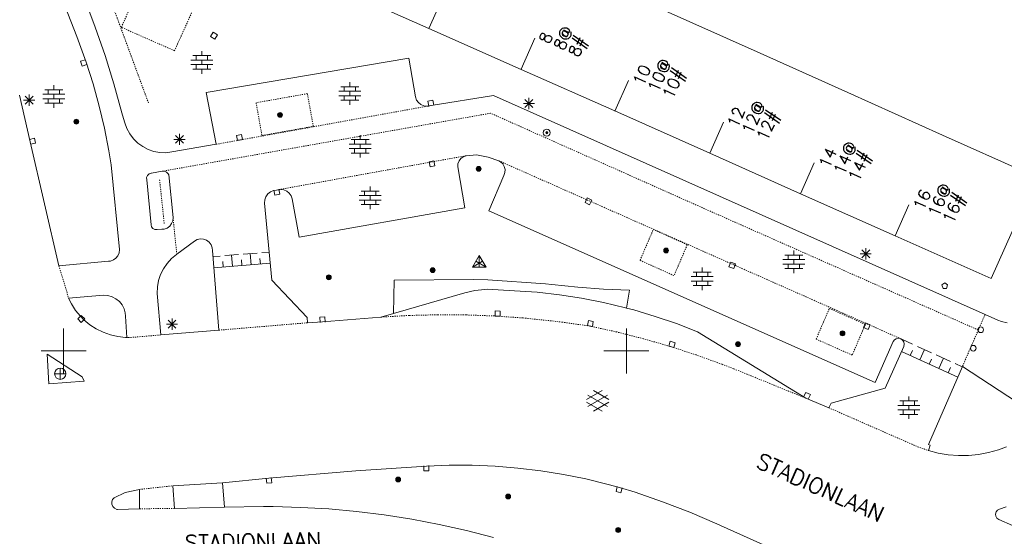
# Model space of a CAD drawing. Header units: millimetres. Extents: x 135944 to 142000, y 454200 to 456692.
# Tile 186 of 220: x 138146 to 138234, y 454634 to 454679. Entities that reach past the tile are written whole.
import ezdxf
from ezdxf.enums import TextEntityAlignment as Align

# ---------------------------------------------------------------- set-up
doc = ezdxf.new("R2010")
doc.units = ezdxf.units.MM
for name, pattern in [('TotaalGBKN2013X$0$DASHDOT', [1, 0.5, -0.25, 0, -0.25]), ('TotaalGBKN2013X$0$DOT', [0.25, 0, -0.25]), ('TotaalGBKN2013X$0$HIDDEN', [0.375, 0.25, -0.125])]:
    doc.linetypes.add(name, pattern=pattern)
doc.layers.get('0').update_dxf_attribs({"color": 251})
doc.layers.add('TotaalGBKN2013X$0$GBKN binnenstad 2009$0$SEMANT_ SYMB_', color=251, linetype='Continuous')
doc.styles.add('TotaalGBKN2013X$0$TXT', font='txt.shx')

# ---------------------------------------------------------------- blocks, each defined once
blk = doc.blocks.new('TotaalGBKN2013X$0$A$C7E336BC7')
at = {"linetype": 'TotaalGBKN2013X$0$DASHDOT', "lineweight": 0}
for p, q in [((138157540, 454672021), (138150536, 454691055)), ((138158941, 454661321), (138158521, 454665291))]:
    blk.add_line(p, q, dxfattribs=at)
at = {"linetype": 'TotaalGBKN2013X$0$HIDDEN', "lineweight": 0}
for p, q in [((138155135, 454678738), (138157540, 454684232)), ((138162362, 454682217), (138159855, 454676662)), ((138159855, 454676662), (138155135, 454678738)), ((138187930, 454671112), (138158771, 454665961)), ((138163550, 454668350), (138182291, 454671734)), ((138182291, 454671734), (138182661, 454671801)), ((138206570, 454662795), (138187930, 454671112)), ((138168911, 454664291), (138185761, 454667341)), ((138188651, 454666891), (138224366, 454651083)), ((138231257, 454651860), (138206570, 454662795)), ((138159724, 454661847), (138160055, 454658587)), ((138149592, 454657569), (138150447, 454654691)), ((138180700, 454653151), (138178180, 454653006)), ((138183224, 454653216), (138180700, 454653151)), ((138185748, 454653201), (138183224, 454653216)), ((138188270, 454653106), (138185748, 454653201)), ((138190789, 454652931), (138188270, 454653106)), ((138193300, 454652676), (138190789, 454652931)), ((138231859, 454653241), (138231257, 454651860)), ((138171660, 454652502), (138163791, 454651846)), ((138194320, 454652550), (138193300, 454652676)), ((138196750, 454652210), (138194320, 454652550)), ((138199138, 454651687), (138196750, 454652210)), ((138231257, 454651860), (138229841, 454648611)), ((138155781, 454651181), (138155631, 454651201)), ((138158631, 454651421), (138155781, 454651181)), ((138201508, 454651086), (138199138, 454651687)), ((138203857, 454650408), (138201508, 454651086)), ((138206183, 454649653), (138203857, 454650408)), ((138208482, 454648823), (138206183, 454649653)), ((138209520, 454648420), (138208482, 454648823)), ((138215930, 454645810), (138209520, 454648420)), ((138217981, 454644951), (138225871, 454641491)), ((138225871, 454641491), (138226821, 454641161)), ((138156731, 454637701), (138159691, 454638021)), ((138159851, 454636021), (138156731, 454635981))]:
    blk.add_line(p, q, dxfattribs=at)
at = {"linetype": 'Continuous', "lineweight": 0}
for p, q in [((138149090, 454683240), (138151190, 454677940)), ((138182458, 454678632), (138174102, 454682334)), ((138152817, 454678762), (138151878, 454681245)), ((138182455, 454678625), (138183674, 454681367)), ((138211604, 454676560), (138203187, 454680336)), ((138153681, 454676252), (138152817, 454678762)), ((138190638, 454675008), (138182458, 454678632)), ((138151190, 454677940), (138152010, 454675650)), ((138190644, 454675021), (138191863, 454677763)), ((138162270, 454676224), (138162270, 454676624)), ((138219666, 454672943), (138211604, 454676560)), ((138152010, 454675650), (138152629, 454673713)), ((138154469, 454673717), (138153681, 454676252)), ((138161290, 454675824), (138163250, 454675824)), ((138161470, 454676224), (138163070, 454676224)), ((138161770, 454675824), (138161770, 454676224)), ((138162270, 454675424), (138162270, 454675824)), ((138180661, 454676011), (138162667, 454672954)), ((138162770, 454675824), (138162770, 454676224)), ((138181266, 454672555), (138180661, 454676011)), ((138161290, 454675424), (138163250, 454675424)), ((138161470, 454675024), (138163070, 454675024)), ((138161770, 454675024), (138161770, 454675424)), ((138162270, 454674624), (138162270, 454675024)), ((138162770, 454675024), (138162770, 454675424)), ((138198973, 454671315), (138190638, 454675008)), ((138152629, 454673713), (138153171, 454671753)), ((138155180, 454671160), (138154469, 454673717)), ((138175424, 454673459), (138175424, 454673859)), ((138198961, 454671289), (138200180, 454674031)), ((138148345, 454673196), (138149945, 454673196)), ((138148645, 454672796), (138148645, 454673196)), ((138149145, 454673196), (138149145, 454673596)), ((138149645, 454672796), (138149645, 454673196)), ((138162667, 454672954), (138163550, 454668350)), ((138174444, 454673059), (138176404, 454673059)), ((138174624, 454673459), (138176224, 454673459)), ((138174924, 454673059), (138174924, 454673459)), ((138175424, 454672659), (138175424, 454673059)), ((138175924, 454673059), (138175924, 454673459)), ((138228061, 454669177), (138219666, 454672943)), ((138147020, 454668570), (138146080, 454672720)), ((138146440, 454672278), (138147440, 454672278)), ((138146586, 454671924), (138147294, 454672632)), ((138147294, 454671924), (138146586, 454672632)), ((138146940, 454671778), (138146940, 454672778)), ((138148165, 454672796), (138150125, 454672796)), ((138148165, 454672396), (138150125, 454672396)), ((138148345, 454671996), (138149945, 454671996)), ((138148645, 454671996), (138148645, 454672396)), ((138149145, 454672396), (138149145, 454672796)), ((138149145, 454671596), (138149145, 454671996)), ((138149645, 454671996), (138149645, 454672396)), ((138174444, 454672659), (138176404, 454672659)), ((138174624, 454672259), (138176224, 454672259)), ((138174924, 454672259), (138174924, 454672659)), ((138175424, 454671859), (138175424, 454672259)), ((138175924, 454672259), (138175924, 454672659)), ((138181359, 454672286), (138181266, 454672555)), ((138181523, 454672053), (138181359, 454672286)), ((138181746, 454671876), (138181523, 454672053)), ((138188201, 454672691), (138182661, 454671801)), ((138231859, 454653241), (138188201, 454672691)), ((138190841, 454671972), (138191841, 454671972)), ((138190987, 454671618), (138191695, 454672326)), ((138191695, 454671618), (138190987, 454672326)), ((138191341, 454671472), (138191341, 454672472)), ((138153171, 454671753), (138153635, 454669774)), ((138155420, 454670350), (138155180, 454671160)), ((138182008, 454671766), (138181746, 454671876)), ((138182291, 454671734), (138182008, 454671766)), ((138182451, 454671751), (138182291, 454671734)), ((138182661, 454671801), (138182451, 454671751)), ((138207400, 454667559), (138198973, 454671315)), ((138155445, 454670256), (138155420, 454670350)), ((138155631, 454669749), (138155445, 454670256)), ((138207404, 454667569), (138208623, 454670311)), ((138153635, 454669774), (138154021, 454667777)), ((138155888, 454669275), (138155631, 454669749)), ((138149592, 454657569), (138147020, 454668570)), ((138156214, 454668845), (138155888, 454669275)), ((138156599, 454668467), (138156214, 454668845)), ((138157035, 454668150), (138156599, 454668467)), ((138159801, 454668792), (138160801, 454668792)), ((138159947, 454668438), (138160655, 454669146)), ((138160655, 454668438), (138159947, 454669146)), ((138160301, 454668292), (138160301, 454669292)), ((138175553, 454668765), (138177153, 454668765)), ((138175853, 454668365), (138175853, 454668765)), ((138176353, 454668765), (138176353, 454669165)), ((138176853, 454668365), (138176853, 454668765)), ((138236395, 454665438), (138228061, 454669177)), ((138154021, 454667777), (138154220, 454666540)), ((138157514, 454667901), (138157035, 454668150)), ((138158024, 454667726), (138157514, 454667901)), ((138158555, 454667628), (138158024, 454667726)), ((138159094, 454667609), (138158555, 454667628)), ((138159630, 454667670), (138159094, 454667609)), ((138163550, 454668350), (138159630, 454667670)), ((138175373, 454668365), (138177333, 454668365)), ((138175373, 454667965), (138177333, 454667965)), ((138175853, 454667565), (138175853, 454667965)), ((138176353, 454667965), (138176353, 454668365)), ((138176853, 454667565), (138176853, 454667965)), ((138175553, 454667565), (138177153, 454667565)), ((138176353, 454667165), (138176353, 454667565)), ((138185036, 454666616), (138185127, 454666871)), ((138185127, 454666871), (138185288, 454667089)), ((138185288, 454667089), (138185506, 454667250)), ((138185506, 454667250), (138185761, 454667341)), ((138186691, 454667431), (138185761, 454667341)), ((138187721, 454667221), (138186691, 454667431)), ((138188651, 454666891), (138187721, 454667221)), ((138188801, 454666807), (138188651, 454666891)), ((138189006, 454666619), (138188801, 454666807)), ((138215471, 454663961), (138207400, 454667559)), ((138154220, 454666540), (138154960, 454659000)), ((138158771, 454665961), (138157821, 454665791)), ((138158968, 454665962), (138158771, 454665961)), ((138159149, 454665885), (138158968, 454665962)), ((138159286, 454665743), (138159149, 454665885)), ((138185021, 454666361), (138185036, 454666616)), ((138185631, 454662721), (138185021, 454666361)), ((138189149, 454666381), (138189006, 454666619)), ((138189121, 454665571), (138189209, 454665835)), ((138189218, 454666112), (138189149, 454666381)), ((138189209, 454665835), (138189218, 454666112)), ((138215467, 454663953), (138216686, 454666695)), ((138157456, 454665585), (138157380, 454665406)), ((138157380, 454665406), (138157381, 454665211)), ((138157381, 454665211), (138157772, 454661212)), ((138157597, 454665720), (138157456, 454665585)), ((138157780, 454665787), (138157597, 454665720)), ((138157821, 454665791), (138157780, 454665787)), ((138159340, 454665626), (138159286, 454665743)), ((138159724, 454661847), (138159340, 454665626)), ((138187761, 454662451), (138189121, 454665571)), ((138236395, 454665438), (138232391, 454656420)), ((138168150, 454663939), (138168381, 454664123)), ((138168381, 454664123), (138168661, 454664241)), ((138168661, 454664241), (138168911, 454664291)), ((138168911, 454664291), (138169311, 454664341)), ((138169311, 454664341), (138169570, 454664303)), ((138169570, 454664303), (138169830, 454664189)), ((138169830, 454664189), (138170047, 454664006)), ((138176438, 454664204), (138178038, 454664204)), ((138176738, 454663804), (138176738, 454664204)), ((138177238, 454664204), (138177238, 454664604)), ((138177738, 454663804), (138177738, 454664204)), ((138167851, 454663131), (138167876, 454663424)), ((138167876, 454663424), (138167978, 454663701)), ((138167978, 454663701), (138168150, 454663939)), ((138170047, 454664006), (138170205, 454663771)), ((138170205, 454663771), (138170291, 454663501)), ((138170291, 454663501), (138170917, 454660114)), ((138176258, 454663804), (138178218, 454663804)), ((138176258, 454663404), (138178218, 454663404)), ((138176738, 454663004), (138176738, 454663404)), ((138177238, 454663404), (138177238, 454663804)), ((138177738, 454663004), (138177738, 454663404)), ((138223875, 454660216), (138215471, 454663961)), ((138168491, 454656301), (138167851, 454663131)), ((138170917, 454660114), (138185631, 454662721)), ((138176438, 454663004), (138178038, 454663004)), ((138177238, 454662604), (138177238, 454663004)), ((138222101, 454647211), (138187761, 454662451)), ((138223878, 454660222), (138225097, 454662964)), ((138159601, 454661306), (138159701, 454661568)), ((138159701, 454661568), (138159724, 454661847)), ((138157772, 454661212), (138157820, 454661026)), ((138157820, 454661026), (138157939, 454660875)), ((138157939, 454660875), (138158109, 454660785)), ((138158109, 454660785), (138158301, 454660771)), ((138158301, 454660771), (138158731, 454660801)), ((138158731, 454660801), (138158942, 454660822)), ((138158942, 454660822), (138159205, 454660918)), ((138159205, 454660918), (138159431, 454661084)), ((138159431, 454661084), (138159601, 454661306)), ((138160055, 454658587), (138161631, 454659761)), ((138161631, 454659761), (138161881, 454659893)), ((138161881, 454659893), (138162157, 454659950)), ((138162157, 454659950), (138162439, 454659927)), ((138162439, 454659927), (138162703, 454659827)), ((138162703, 454659827), (138162928, 454659657)), ((138232391, 454656420), (138223875, 454660216)), ((138154960, 454659000), (138154932, 454658721)), ((138162928, 454659657), (138163097, 454659431)), ((138163097, 454659431), (138163197, 454659167)), ((138163197, 454659167), (138163220, 454658931)), ((138163220, 454658931), (138163791, 454651846)), ((138214870, 454658509), (138214870, 454658909)), ((138220897, 454658278), (138221605, 454658986)), ((138221605, 454658278), (138220897, 454658986)), ((138221251, 454658132), (138221251, 454659132)), ((138154000, 454657970), (138149592, 454657569)), ((138154160, 454657987), (138154000, 454657970)), ((138154425, 454658079), (138154160, 454657987)), ((138154654, 454658241), (138154425, 454658079)), ((138154827, 454658461), (138154654, 454658241)), ((138154932, 454658721), (138154827, 454658461)), ((138159196, 454657775), (138159582, 454658198)), ((138159582, 454658198), (138160021, 454658561)), ((138160021, 454658561), (138160055, 454658587)), ((138163265, 454658380), (138163900, 454658431)), ((138164312, 454658464), (138165550, 454658564)), ((138165012, 454657518), (138164931, 454658514)), ((138165837, 454657584), (138165796, 454658083)), ((138165962, 454658598), (138167200, 454658698)), ((138166662, 454657651), (138166581, 454658648)), ((138167487, 454657718), (138167446, 454658216)), ((138167612, 454658731), (138168258, 454658783)), ((138186325, 454657447), (138186925, 454658487)), ((138187225, 454657967), (138186325, 454657448)), ((138186625, 454657967), (138187525, 454657448)), ((138186925, 454658487), (138187525, 454657447)), ((138186925, 454657447), (138186925, 454658487)), ((138213890, 454658109), (138215850, 454658109)), ((138214070, 454658509), (138215670, 454658509)), ((138214370, 454658109), (138214370, 454658509)), ((138214870, 454657709), (138214870, 454658109)), ((138215370, 454658109), (138215370, 454658509)), ((138220751, 454658632), (138221751, 454658632)), ((138158618, 454656789), (138158873, 454657302)), ((138158873, 454657302), (138159196, 454657775)), ((138163346, 454657383), (138168352, 454657787)), ((138164187, 454657451), (138164146, 454657949)), ((138186325, 454657447), (138187525, 454657447)), ((138206727, 454657003), (138206727, 454657403)), ((138213890, 454657709), (138215850, 454657709)), ((138214070, 454657309), (138215670, 454657309)), ((138214370, 454657309), (138214370, 454657709)), ((138214870, 454656909), (138214870, 454657309)), ((138215370, 454657309), (138215370, 454657709)), ((138158335, 454655683), (138158438, 454656246)), ((138158438, 454656246), (138158618, 454656789)), ((138171631, 454652981), (138168491, 454656301)), ((138179380, 454656300), (138179299, 454653330)), ((138186430, 454656340), (138179380, 454656300)), ((138187680, 454656310), (138186430, 454656340)), ((138192810, 454655970), (138187680, 454656310)), ((138205747, 454656603), (138207707, 454656603)), ((138205747, 454656203), (138207707, 454656203)), ((138205927, 454657003), (138207527, 454657003)), ((138206227, 454656603), (138206227, 454657003)), ((138206227, 454655803), (138206227, 454656203)), ((138206727, 454656203), (138206727, 454656603)), ((138207227, 454656603), (138207227, 454657003)), ((138207227, 454655803), (138207227, 454656203)), ((138158311, 454655111), (138158335, 454655683)), ((138185650, 454655170), (138186522, 454655357)), ((138186522, 454655357), (138187407, 454655465)), ((138187407, 454655465), (138187630, 454655480)), ((138187630, 454655480), (138190070, 454655350)), ((138190070, 454655350), (138192060, 454655206)), ((138193372, 454655898), (138192810, 454655970)), ((138195669, 454655656), (138193372, 454655898)), ((138197972, 454655493), (138195669, 454655656)), ((138200280, 454655410), (138197972, 454655493)), ((138200004, 454653813), (138200280, 454655410)), ((138205927, 454655803), (138207527, 454655803)), ((138206727, 454655403), (138206727, 454655803)), ((138150447, 454654691), (138150441, 454654691)), ((138150441, 454654691), (138150693, 454654182)), ((138150447, 454654691), (138153551, 454654941)), ((138153551, 454654941), (138153937, 454654917)), ((138153937, 454654917), (138154310, 454654814)), ((138154310, 454654814), (138154653, 454654637)), ((138154653, 454654637), (138154953, 454654393)), ((138158631, 454651421), (138158311, 454655111)), ((138179299, 454653330), (138185650, 454655170)), ((138192060, 454655206), (138194042, 454654982)), ((138194042, 454654982), (138196014, 454654679)), ((138196014, 454654679), (138197972, 454654297)), ((138150693, 454654182), (138151058, 454653607)), ((138151058, 454653607), (138151489, 454653079)), ((138154953, 454654393), (138155197, 454654092)), ((138155197, 454654092), (138155374, 454653748)), ((138155374, 454653748), (138155476, 454653375)), ((138197972, 454654297), (138199913, 454653837)), ((138199913, 454653837), (138200004, 454653813)), ((138200649, 454653640), (138200004, 454653813)), ((138202561, 454653073), (138200649, 454653640)), ((138151489, 454653079), (138151806, 454652759)), ((138151806, 454652759), (138152331, 454652324)), ((138155476, 454653375), (138155501, 454653091)), ((138155501, 454653091), (138155631, 454651201)), ((138159277, 454652018), (138159985, 454652726)), ((138159985, 454652018), (138159277, 454652726)), ((138159631, 454651872), (138159631, 454652872)), ((138171660, 454652502), (138171631, 454652981)), ((138178180, 454653006), (138173011, 454652581)), ((138179299, 454653330), (138178180, 454653006)), ((138204449, 454652429), (138202561, 454653073)), ((138232981, 454652741), (138231859, 454653241)), ((138233330, 454652612), (138232981, 454652741)), ((138150000, 454650000), (138150000, 454652000)), ((138152331, 454652324), (138152903, 454651954)), ((138152903, 454651954), (138153515, 454651654)), ((138163791, 454651846), (138158631, 454651421)), ((138159131, 454652372), (138160131, 454652372)), ((138173011, 454652581), (138171660, 454652502)), ((138200000, 454650000), (138200000, 454652000)), ((138206310, 454651710), (138204449, 454652429)), ((138233806, 454652510), (138233330, 454652612)), ((138153515, 454651654), (138154158, 454651427)), ((138154158, 454651427), (138154823, 454651277)), ((138154823, 454651277), (138155501, 454651206)), ((138155501, 454651206), (138155631, 454651201)), ((138215930, 454645810), (138206310, 454651710)), ((138223804, 454650978), (138223701, 454650831)), ((138223972, 454651088), (138223804, 454650978)), ((138224170, 454651125), (138223972, 454651088)), ((138224366, 454651083), (138224170, 454651125)), ((138224366, 454651083), (138224531, 454650968)), ((138224455, 454651033), (138225421, 454650595)), ((138224531, 454650968), (138224639, 454650798)), ((138223701, 454650831), (138222101, 454647211)), ((138224627, 454650403), (138222971, 454646701)), ((138224672, 454650599), (138224627, 454650403)), ((138224639, 454650798), (138224672, 454650599)), ((138225841, 454650404), (138227101, 454649831)), ((138226057, 454649207), (138226471, 454650118)), ((138148000, 454650000), (138150000, 454650000)), ((138148541, 454649701), (138148701, 454647071)), ((138151641, 454647711), (138148541, 454649701)), ((138150000, 454650000), (138152000, 454650000)), ((138150000, 454648000), (138150000, 454650000)), ((138198000, 454650000), (138200000, 454650000)), ((138200000, 454650000), (138202000, 454650000)), ((138200000, 454648000), (138200000, 454650000)), ((138224424, 454649950), (138229432, 454647673)), ((138225217, 454649589), (138225424, 454650044)), ((138226897, 454648826), (138227104, 454649281)), ((138227521, 454649641), (138228781, 454649068)), ((138227737, 454648444), (138228151, 454649354)), ((138149701, 454647472), (138149701, 454648472)), ((138229841, 454648611), (138226821, 454641681)), ((138228577, 454648062), (138228784, 454648517)), ((138229201, 454648877), (138229832, 454648591)), ((138235981, 454644591), (138229841, 454648611)), ((138149201, 454647972), (138150201, 454647972)), ((138151831, 454647331), (138151641, 454647711)), ((138148701, 454647071), (138151831, 454647331)), ((138222971, 454646701), (138218191, 454645361)), ((138196446, 454645680), (138197848, 454646489)), ((138196583, 454645067), (138198316, 454646066)), ((138198316, 454645078), (138196584, 454646080)), ((138198446, 454645697), (138197060, 454646498)), ((138217981, 454644951), (138215930, 454645810)), ((138225082, 454645558), (138225082, 454645958)), ((138197847, 454644657), (138196446, 454645466)), ((138197060, 454644648), (138198446, 454645448)), ((138218191, 454645361), (138217981, 454644951)), ((138224102, 454645158), (138226062, 454645158)), ((138224282, 454645558), (138225882, 454645558)), ((138224582, 454645158), (138224582, 454645558)), ((138225082, 454644758), (138225082, 454645158)), ((138225582, 454645158), (138225582, 454645558)), ((138224102, 454644758), (138226062, 454644758)), ((138224282, 454644358), (138225882, 454644358)), ((138224582, 454644358), (138224582, 454644758)), ((138225082, 454643958), (138225082, 454644358)), ((138225582, 454644358), (138225582, 454644758)), ((138226821, 454641681), (138226991, 454641631)), ((138226991, 454641631), (138226821, 454641161)), ((138233037, 454641220), (138233748, 454641485)), ((138226821, 454641161), (138227694, 454640932)), ((138227694, 454640932), (138228583, 454640781)), ((138228583, 454640781), (138229483, 454640710)), ((138229483, 454640710), (138230385, 454640719)), ((138230385, 454640719), (138231283, 454640807)), ((138231283, 454640807), (138232169, 454640975)), ((138232169, 454640975), (138233037, 454641220)), ((138182231, 454639781), (138175951, 454639361)), ((138184265, 454639856), (138182231, 454639781)), ((138186301, 454639851), (138184265, 454639856)), ((138188335, 454639767), (138186301, 454639851)), ((138190364, 454639602), (138188335, 454639767)), ((138192385, 454639358), (138190364, 454639602)), ((138175951, 454639361), (138168231, 454638701)), ((138194394, 454639034), (138192385, 454639358)), ((138196390, 454638632), (138194394, 454639034)), ((138159691, 454638021), (138164121, 454638281)), ((138159851, 454636021), (138159691, 454638021)), ((138168231, 454638701), (138164121, 454638281)), ((138164280, 454636121), (138164121, 454638281)), ((138198368, 454638152), (138196390, 454638632)), ((138199391, 454637871), (138198368, 454638152)), ((138200771, 454637471), (138199391, 454637871)), ((138154360, 454636798), (138154501, 454636961)), ((138154501, 454636961), (138155471, 454637431)), ((138155471, 454637431), (138156731, 454637701)), ((138156731, 454635981), (138156731, 454637701)), ((138203216, 454636609), (138200771, 454637471)), ((138154286, 454636595), (138154360, 454636798)), ((138154292, 454636380), (138154286, 454636595)), ((138154374, 454636181), (138154292, 454636380)), ((138154524, 454636025), (138154374, 454636181)), ((138164280, 454636121), (138159851, 454636021)), ((138164280, 454636121), (138167751, 454636181)), ((138167751, 454636181), (138168610, 454636177)), ((138168610, 454636177), (138171088, 454636112)), ((138171088, 454636112), (138173562, 454635967)), ((138205634, 454635673), (138203216, 454636609)), ((138233721, 454636171), (138233151, 454635948)), ((138154719, 454635933), (138154524, 454636025)), ((138154781, 454635921), (138154719, 454635933)), ((138156731, 454635981), (138154781, 454635921)), ((138173562, 454635967), (138176030, 454635742)), ((138176030, 454635742), (138178490, 454635438)), ((138178490, 454635438), (138180939, 454635055)), ((138208021, 454634662), (138205634, 454635673)), ((138232849, 454635703), (138232793, 454635512)), ((138232793, 454635512), (138232815, 454635315)), ((138232815, 454635315), (138232913, 454635142)), ((138232975, 454635856), (138232849, 454635703)), ((138233151, 454635948), (138232975, 454635856)), ((138180939, 454635055), (138183373, 454634592)), ((138183373, 454634592), (138185792, 454634052)), ((138208361, 454634511), (138208021, 454634662)), ((138230741, 454624471), (138208361, 454634511)), ((138232913, 454635142), (138233071, 454635021)), ((138233071, 454635021), (138236081, 454633711)), ((138185792, 454634052), (138188192, 454633433))]:
    blk.add_line(p, q, dxfattribs=at)
at = {"linetype": 'TotaalGBKN2013X$0$DOT', "lineweight": 0}
for p, q in [((138171661, 454672851), (138167101, 454672041)), ((138172181, 454669941), (138171661, 454672851)), ((138167101, 454672041), (138167621, 454669131)), ((138167621, 454669131), (138172181, 454669941)), ((138201211, 454658051), (138202391, 454660791)), ((138202391, 454660791), (138205401, 454659431)), ((138205401, 454659431), (138204221, 454656691)), ((138204221, 454656691), (138201211, 454658051)), ((138216851, 454651051), (138218021, 454653781)), ((138218021, 454653781), (138221221, 454652361)), ((138221221, 454652361), (138220051, 454649631)), ((138220051, 454649631), (138216851, 454651051))]:
    blk.add_line(p, q, dxfattribs=at)
at = {"linetype": 'Continuous', "lineweight": 0}
for points in [[(138163054, 454677925), (138163439, 454677693), (138163671, 454678079), (138163285, 454678311), (138163054, 454677925)], [(138151941, 454675864), (138151513, 454675725), (138151651, 454675297), (138152079, 454675436)], [(138182891, 454671821), (138182803, 454672262), (138182362, 454672174), (138182450, 454671733)], [(138147071, 454668351), (138147509, 454668452), (138147408, 454668891), (138146970, 454668790)], [(138165368, 454669140), (138165444, 454668697), (138165888, 454668773), (138165812, 454669216), (138165368, 454669140)], [(138182992, 454666443), (138182902, 454666883), (138182461, 454666793), (138182552, 454666352), (138182992, 454666443)], [(138168689, 454664282), (138168761, 454663838), (138169205, 454663910), (138169133, 454664354)], [(138196718, 454662989), (138196924, 454663388), (138196525, 454663595), (138196318, 454663195), (138196718, 454662989)], [(138209689, 454657734), (138209270, 454657899), (138209106, 454657480), (138209524, 454657315), (138209689, 454657734)], [(138228125, 454655552), (138228418, 454655552), (138228521, 454655870), (138228271, 454656052), (138228021, 454655870), (138228125, 454655552)], [(138151571, 454652524), (138151890, 454652842), (138151571, 454653160), (138151253, 454652842), (138151571, 454652524)], [(138173234, 454652568), (138173202, 454653017), (138172753, 454652986), (138172785, 454652537)], [(138188344, 454653549), (138188325, 454653100), (138188775, 454653081), (138188794, 454653530), (138188344, 454653549)], [(138196616, 454652694), (138196529, 454652253), (138196971, 454652166), (138197058, 454652607), (138196616, 454652694)], [(138221482, 454651908), (138221656, 454652323), (138221241, 454652497), (138221067, 454652082), (138221482, 454651908)], [(138203896, 454650865), (138203765, 454650435), (138204196, 454650304), (138204326, 454650735), (138203896, 454650865)], [(138216136, 454645720), (138216339, 454646121), (138215937, 454646324), (138215734, 454645923)], [(138182003, 454639808), (138182009, 454639359), (138182459, 454639365), (138182453, 454639815)], [(138168004, 454638709), (138168046, 454638261), (138168494, 454638303), (138168452, 454638751)], [(138199184, 454637949), (138199075, 454637512), (138199512, 454637403), (138199621, 454637840)]]:
    blk.add_lwpolyline(points, dxfattribs=at)
for centre, radius in [((138169231, 454670962), 215), ((138169231, 454670962), 155), ((138151131, 454670362), 215), ((138151131, 454670362), 155), ((138151131, 454670362), 95), ((138151131, 454670362), 35), ((138169231, 454670962), 95), ((138169231, 454670962), 35), ((138192921, 454669383), 310), ((138192921, 454669383), 95), ((138192921, 454669383), 35), ((138192921, 454669383), 22.4), ((138186871, 454666172), 215), ((138186871, 454666172), 155), ((138186871, 454666172), 95), ((138186871, 454666172), 35), ((138203521, 454658922), 215), ((138203521, 454658922), 155), ((138203521, 454658922), 95), ((138203521, 454658922), 35), ((138182791, 454657172), 215), ((138182791, 454657172), 155), ((138182791, 454657172), 95), ((138182791, 454657172), 35), ((138173561, 454656542), 215), ((138173561, 454656542), 155), ((138173561, 454656542), 95), ((138173561, 454656542), 35), ((138231471, 454651882), 250), ((138219191, 454651562), 215), ((138219191, 454651562), 155), ((138219191, 454651562), 95), ((138219191, 454651562), 35), ((138209911, 454650602), 215), ((138209911, 454650602), 155), ((138209911, 454650602), 95), ((138209911, 454650602), 35), ((138230811, 454650242), 250), ((138149701, 454647972), 500), ((138179721, 454638582), 215), ((138179721, 454638582), 155), ((138179721, 454638582), 95), ((138179721, 454638582), 35), ((138189491, 454637072), 215), ((138189491, 454637072), 155), ((138189491, 454637072), 95), ((138189491, 454637072), 35), ((138199261, 454634102), 215), ((138199261, 454634102), 155), ((138199261, 454634102), 95), ((138199261, 454634102), 35)]:
    blk.add_circle(centre, radius, dxfattribs=at)
at = {"linetype": 'Continuous', "lineweight": 0, "style": 'TotaalGBKN2013X$0$TXT'}
for s, p in [('8', (138192651, 454677392)), ('8@', (138193957, 454676810)), ('8#', (138195265, 454676229)), ('10@', (138202316, 454673090)), ('10', (138201009, 454673671)), ('10#', (138203623, 454672510)), ('12@', (138210674, 454669360)), ('12', (138209368, 454669941)), ('12#', (138211982, 454668779)), ('14@', (138218822, 454665754)), ('14', (138217516, 454666336)), ('14#', (138220129, 454665174)), ('16', (138225895, 454662604)), ('16@', (138227202, 454662024)), ('16#', (138228509, 454661443))]:
    blk.add_text(s, height=1054, rotation=66.0475, dxfattribs=at).set_placement(p, align=Align.MIDDLE_LEFT)
for rotation, p in [(335.96499, (138211399, 454639702)), (1.29314, (138160789, 454632236))]:
    blk.add_text('STADIONLAAN', height=1400, rotation=rotation, dxfattribs=at).set_placement(p)

msp = doc.modelspace()

# ---------------------------------------------------------------- block references
at = {"layer": 'TotaalGBKN2013X$0$GBKN binnenstad 2009$0$SEMANT_ SYMB_', "xscale": 0.0009999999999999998, "yscale": 0.0009999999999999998, "zscale": 0.0009999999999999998}
msp.add_blockref('TotaalGBKN2013X$0$A$C7E336BC7', (0, 0), dxfattribs=at)

doc.saveas('drawing.dxf')
